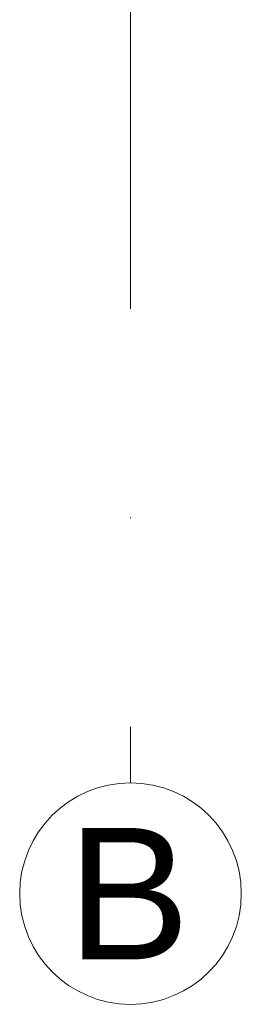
# Model space of a CAD drawing. Header units: metres. Extents: x -10951 to 10441, y -17253 to 1447.
# Tile 10 of 54: x -9285 to -9251, y -15297 to -15147. Entities that reach past the tile are written whole.
import ezdxf
from ezdxf.enums import TextEntityAlignment as Align

# ---------------------------------------------------------------- set-up
doc = ezdxf.new("R2010")
doc.units = ezdxf.units.M
doc.header["$MEASUREMENT"] = 0
doc.linetypes.add('DASHDOT', pattern=[25.4, 12.7, -6.35, 0, -6.35])
for name, color, linetype, lineweight in [('#elektryczne', 8, 'Continuous', 20), ('A_OSIE', 8, 'Continuous', 13), ('A_OZACZENIE DRZWI', 8, 'Continuous', 13), ('A_OZNACZENIA OKIEN', 8, 'Continuous', 13)]:
    doc.layers.add(name, color=color, linetype=linetype, lineweight=lineweight)
doc.styles.add('ARIAL', font='arial.ttf')
doc.styles.add('m1_romans', font='romans.shx', dxfattribs={"width": 0.8})

# ---------------------------------------------------------------- blocks, each defined once
blk = doc.blocks.new('podkład')
at = {"layer": 'A_OSIE', "color": 8, "linetype": 'DASHDOT', "ltscale": 5}
blk.add_line((11376.3, -675.15), (11376.3, -2335.96), dxfattribs=at)
at = {"layer": 'A_OSIE', "color": 8, "linetype": 'Continuous', "ltscale": 5}
blk.add_circle((11376.3, -2352.81), 16.85, dxfattribs=at)
at = {"layer": 'A_OSIE', "color": 8, "linetype": 'Continuous', "lineweight": 18, "style": 'ARIAL'}
blk.add_text('B', height=20, dxfattribs=at).set_placement((11366.7, -2362.81))
at = {"layer": 'A_OZACZENIE DRZWI', "color": 8, "ltscale": 0.1, "style": 'm1_romans', "width": 0.8}
for rotation, p in [(98.4861, (12735.07, -773.13)), (360, (12573.8, -1012.7)), (90, (11565.29, -1150.14)), (90, (11872.29, -1150.14)), (90, (12230.03, -1245.64)), (90, (12385.87, -1249.44)), (90, (11565.29, -1370.89)), (90, (11872.29, -1370.89)), (90, (12230.03, -1370.89)), (90, (12389.3, -1370.89)), (90, (11748.79, -1556.15)), (90, (11986.6, -1556.15)), (90, (12389.3, -1556.15)), (360, (12235.05, -1664.2)), (360, (12235.05, -1880.2)), (90, (11745.78, -2001.94))]:
    blk.add_attdef('SZEROKOSC', text='', height=10, rotation=rotation, dxfattribs=at).set_placement(p, align=Align.BOTTOM_CENTER)
for rotation, p in [(98.4861, (12738.56, -773.47)), (360, (12572.95, -1016.09)), (90, (11568.68, -1150.99)), (90, (11875.68, -1150.99)), (90, (12233.42, -1246.49)), (90, (12389.27, -1250.29)), (90, (11568.68, -1371.74)), (90, (11875.68, -1371.74)), (90, (12233.42, -1371.74)), (90, (12392.69, -1371.74)), (90, (11752.19, -1557)), (90, (11990, -1557)), (90, (12392.69, -1557)), (360, (12234.2, -1667.59)), (360, (12234.2, -1883.59)), (90, (11749.18, -2002.79))]:
    blk.add_attdef('WYSOKOSC', text='', height=10, rotation=rotation, dxfattribs=at).set_placement(p, align=Align.TOP_CENTER)
at = {"layer": 'A_OZNACZENIA OKIEN', "color": 8, "ltscale": 0.1, "style": 'm1_romans', "width": 0.8}
for rotation, p in [(278.8676, (13403.28, -587.56)), (278.8676, (13013.44, -645.27)), (278.8676, (12475.3, -724.92)), (278.8676, (12253.72, -757.72)), (0, (14011.09, -903.42)), (278.8676, (11051.11, -935.72)), (278.8676, (10670.26, -992.09)), (0, (14011.09, -1578.09)), (90, (10823, -2081.55)), (90, (11208, -2081.55)), (90, (11974, -2081.55)), (90, (13179.19, -2081.55)), (90, (13543.19, -2081.55))]:
    blk.add_attdef('WYSOKOSC', text='', height=10, rotation=rotation, dxfattribs=at).set_placement(p, align=Align.TOP_CENTER)
for rotation, p in [(278.8676, (13373.71, -593.04)), (278.8676, (12983.87, -650.74)), (278.8676, (12445.73, -730.4)), (278.8676, (12224.15, -763.19)), (0, (14017.48, -900.03)), (278.8676, (11021.54, -941.2)), (278.8676, (10640.69, -997.57)), (0, (14017.48, -1574.7)), (90, (10819.6, -2080.7)), (90, (11204.6, -2080.7)), (90, (11970.6, -2080.7)), (90, (13175.8, -2080.7)), (90, (13539.8, -2080.7))]:
    blk.add_attdef('SZEROKOSC', text='', height=10, rotation=rotation, dxfattribs=at).set_placement(p, align=Align.BOTTOM_CENTER)

msp = doc.modelspace()

# ---------------------------------------------------------------- block references
at = {"layer": '#elektryczne', "color": 8, "linetype": 'Continuous', "lineweight": 18}
msp.add_blockref('podkład', (-20644.32, -12927.59), dxfattribs=at)

doc.saveas('drawing.dxf')
